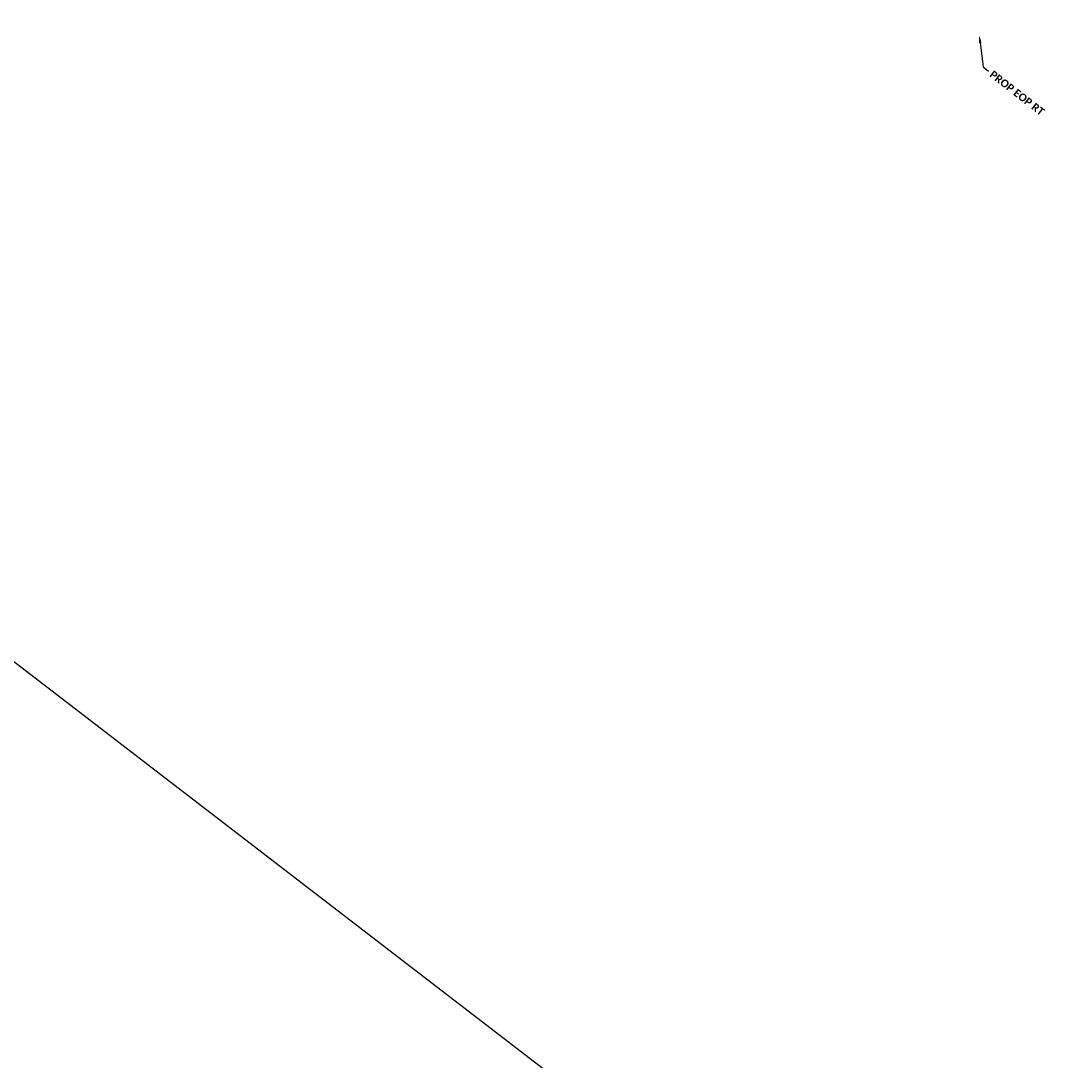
# Model space of a CAD drawing. Header units: feet. Extents: x 2204748 to 2209851, y 304262 to 307692.
# Tile 2 of 11: x 2205899 to 2206281, y 305519 to 305897. Entities that reach past the tile are written whole.
import ezdxf
from ezdxf import colors
from ezdxf.entities.mleader import LeaderData, LeaderLine
from ezdxf.math import Vec2, Vec3

# ---------------------------------------------------------------- set-up
doc = ezdxf.new("R2010")
doc.units = ezdxf.units.FT
doc.header["$MEASUREMENT"] = 0
doc.layers.add('SH_TextM', color=7, linetype='Continuous')
doc.styles.add('Straight Normal (0.14) Font 30', font='calibrib.ttf', dxfattribs={"height": 0.14})

msp = doc.modelspace()

# ---------------------------------------------------------------- linework, layer by layer
msp.add_lwpolyline([(2207740.39, 306067.86), (2205628.39, 307692.48), (2204747.86, 306547.79), (2206915.51, 304880.36)], close=True)

# ---------------------------------------------------------------- leaders
at = {"layer": 'SH_TextM'}
ml = msp.add_multileader_mtext('Standard', dxfattribs=at)
ml.set_content('PROP EOP RT', color=256, style='Straight Normal (0.14) Font 30')
ml.set_leader_properties(color=256, linetype='Continuous', lineweight=-1)
ml.build(insert=Vec2(0, 0))
ml.multileader.update_dxf_attribs({"text_right_attachment_type": 3, "dogleg_length": 0.125, "arrow_head_size": 2.8})
ctx = ml.context
ctx.base_point, ctx.char_height, ctx.arrow_head_size, ctx.landing_gap_size, ctx.plane_origin, ctx.plane_x_axis, ctx.plane_y_axis = Vec3(2206251.27, 305879.16, -658.73), 2.8, 2.8, 1.2, Vec3(2206247.86, 305892.21, -658.73), Vec3(0.790369, -0.612631), Vec3(0.612631, 0.790369)
ctx.right_attachment = 3
notes = []
notes.append((ctx, [(0, (1, 1, 0), (2206249.3, 305880.69, -658.73), (0.790369, -0.612631), 2.5, [(0, [(2206247.86, 305892.21, -658.73)], 0, [])])]))
ctx.mtext.insert, ctx.mtext.text_direction, ctx.mtext.rotation, ctx.mtext.flow_direction = Vec3(2206253.09, 305879.55, -658.73), Vec3(0.790369, -0.612631), 5.6238, 5
for ctx, leaders in notes:
    for number, flags, end, landing, length, lines in leaders:
        leader = LeaderData()
        leader.index, (leader.has_last_leader_line, leader.has_dogleg_vector, leader.attachment_direction) = number, flags
        leader.last_leader_point, leader.dogleg_vector, leader.dogleg_length = Vec3(end), Vec3(landing), length
        for number, points, colour, breaks in lines:
            line = LeaderLine()
            line.index, line.vertices, line.color, line.breaks = number, Vec3.list(points), colors.encode_raw_color(colour), breaks
            leader.lines.append(line)
        ctx.leaders.append(leader)

doc.saveas('drawing.dxf')
